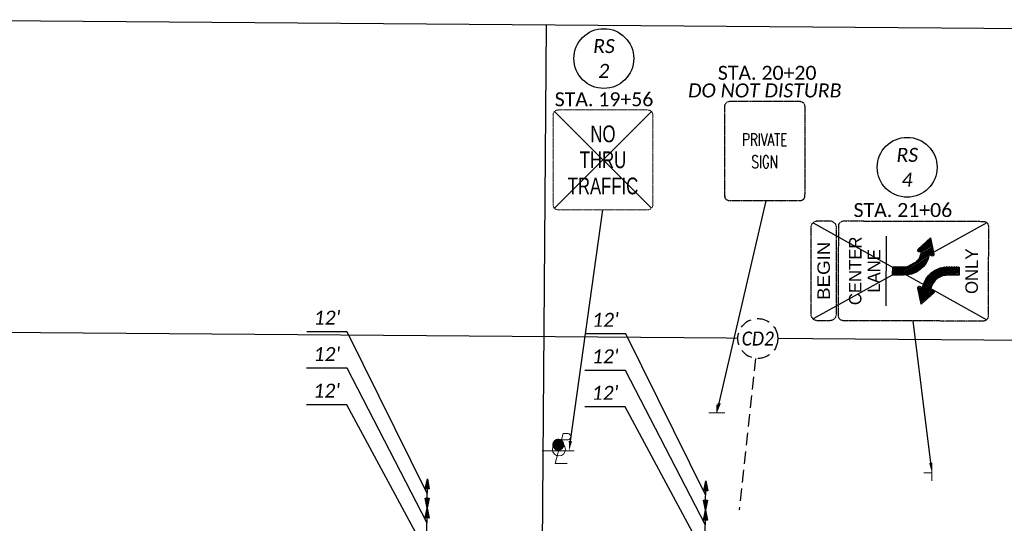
# Model space of a CAD drawing. Header units: feet. Extents: x 2241205 to 2250852, y 595253 to 597159.
# Tile 10 of 32: x 2245097 to 2245492, y 596247 to 596449. Entities that reach past the tile are written whole.
import ezdxf
from ezdxf import colors
from ezdxf.entities.mleader import LeaderData, LeaderLine
from ezdxf.enums import TextEntityAlignment as Align
from ezdxf.math import Vec2, Vec3

# ---------------------------------------------------------------- set-up
doc = ezdxf.new("R2010")
doc.units = ezdxf.units.FT
doc.header["$MEASUREMENT"] = 0
doc.set_wipeout_variables(frame=1)
doc.linetypes.add('DASHED2', pattern=[0.375, 0.25, -0.125])
doc.linetypes.add('HIDDEN2', pattern=[0.1875, 0.125, -0.0625])
for name, color, linetype in [('MT_P_Edge_Line', 7, 'Continuous'), ('PM_P_Text', 7, 'Continuous'), ('SN_P_Signs', 120, 'Continuous'), ('SN_P_Text', 7, 'Continuous'), ('SN_X_Private', 40, 'Continuous'), ('SN_X_Public', 3, 'Continuous'), ('SN_X_Text', 7, 'Continuous'), ('TX_P_20', 7, 'Continuous'), ('UT_X_Electric_Cells', 1, 'Continuous'), ('UT_X_Misc_Cells', 7, 'Continuous')]:
    doc.layers.add(name, color=color, linetype=linetype)
doc.layers.add('SC_Scratch1', color=7, linetype='Continuous', plot=False)
doc.styles.add('P_Slanted_Normal', font='calibrii.ttf', dxfattribs={"height": 0.14})
doc.styles.add('SIGN', font='SIMPLEX', dxfattribs={"width": 0.8})
doc.styles.get("Standard").update_dxf_attribs({"font": 'arial.ttf'})
doc.styles.add('Straight-Normal', font='font30.shx', dxfattribs={"height": 0.14})
doc.styles.add('X_Straight_Normal', font='calibril.ttf', dxfattribs={"height": 0.14})

# ---------------------------------------------------------------- blocks, each defined once
blk = doc.blocks.new('Dim1')
h = blk.add_hatch(color=4)
h.dxf.hatch_style = 1
h.paths.add_polyline_path([(0, 0), (-1, -0.2), (-1, 0.2)])
at = {"color": 4}
blk.add_lwpolyline([(0, 0), (-1, -0.2), (-1, 0.2), (0, 0)], dxfattribs=at)
blk = doc.blocks.new('SGN1P')
at = {"layer": 'SN_X_Public', "color": 3, "linetype": 'Continuous', "lineweight": 0}
for p, q in [((0, 0), (-0.08, 0)), ((0, 0.08), (0, -0.08))]:
    blk.add_line(p, q, dxfattribs=at)
blk = doc.blocks.new('*U1255')
blk.add_wipeout([(-0.1997, 0.0155), (-0.198, 0.0303), (-0.1947, 0.0469), (-0.1909, 0.0608), (-0.1857, 0.0751), (-0.1793, 0.0894), (-0.1719, 0.1029), (-0.164, 0.1151), (-0.1565, 0.1251), (-0.1479, 0.1352), (-0.1378, 0.1455), (-0.1257, 0.156), (-0.1151, 0.164), (-0.1059, 0.1701), (-0.0948, 0.1766), (-0.0831, 0.1824), (-0.0703, 0.1877), (-0.0561, 0.1924), (-0.0388, 0.1966), (-0.024, 0.199), (-0.0083, 0.2003), (0.0001, 0.2004), (0.0146, 0.1999), (0.0292, 0.1983), (0.0463, 0.195), (0.0605, 0.1911), (0.0744, 0.1861), (0.0909, 0.1787), (0.103, 0.172), (0.114, 0.1649), (0.1256, 0.1562), (0.1362, 0.147), (0.1458, 0.1375), (0.1539, 0.1284), (0.1609, 0.1196), (0.1697, 0.1068), (0.1767, 0.0946), (0.1829, 0.0821), (0.1881, 0.0692), (0.192, 0.0577), (0.1952, 0.0456), (0.1973, 0.0356), (0.1989, 0.0251), (0.2001, 0.0121), (0.2004, 0.0001), (0.2, -0.0131), (0.1986, -0.027), (0.1964, -0.0398), (0.1938, -0.0512), (0.1905, -0.0622), (0.1866, -0.0732), (0.1827, -0.0823), (0.1766, -0.0948), (0.1706, -0.1052), (0.1642, -0.1148), (0.1556, -0.1263), (0.1479, -0.1352), (0.1418, -0.1416), (0.1328, -0.1501), (0.1263, -0.1555), (0.1156, -0.1637), (0.1014, -0.1728), (0.0864, -0.1808), (0.0755, -0.1856), (0.063, -0.1902), (0.0467, -0.1948), (0.0381, -0.1967), (0.0258, -0.1986), (0.0166, -0.1996), (0.0072, -0.2002), (0.0001, -0.2003), (-0.0041, -0.2003), (-0.0117, -0.2), (-0.0185, -0.1994), (-0.0265, -0.1985), (-0.0345, -0.1973), (-0.043, -0.1956), (-0.0517, -0.1935), (-0.0618, -0.1905), (-0.0772, -0.1848), (-0.0903, -0.1788), (-0.1008, -0.1731), (-0.1126, -0.1657), (-0.122, -0.1588), (-0.1333, -0.1495), (-0.1461, -0.137), (-0.1552, -0.1266), (-0.1647, -0.114), (-0.1711, -0.1041), (-0.1779, -0.0919), (-0.1841, -0.0788), (-0.1895, -0.0649), (-0.1941, -0.0495), (-0.197, -0.0363), (-0.1991, -0.0222), (-0.2001, -0.0099), (-0.2003, 0.0001)])
at = {"linetype": 'HIDDEN2', "flags": 128}
blk.add_lwpolyline([(-0.0216, -0.1988), (-0.1861, -1.7153)], dxfattribs=at)
at = {"linetype": 'HIDDEN2'}
blk.add_circle((0, 0), 0.2, dxfattribs=at)
at = {"style": 'P_Slanted_Normal', "width": 0.9, "flags": 8}
blk.add_attdef('ITEMTYPE', text='', height=0.14, dxfattribs=at).set_placement((0, 0), align=Align.MIDDLE_CENTER)
blk = doc.blocks.new('PLP')
at = {"layer": 'UT_X_Misc_Cells', "color": 1, "linetype": 'Continuous', "lineweight": 0}
for p, q in [((0.0428, 0.16), (0.0853, 0.16)), ((0.0257, 0.0963), (0.0853, 0.0963))]:
    blk.add_line(p, q, dxfattribs=at)
at = {"layer": 'UT_X_Misc_Cells', "color": 1, "linetype": 'Continuous', "lineweight": 0, "flags": 128}
blk.add_lwpolyline([(0.0428, 0.16), (-0.0375, -0.14), (0.0825, -0.14)], dxfattribs=at)
at = {"layer": 'UT_X_Misc_Cells', "color": 1, "linetype": 'Continuous', "lineweight": 0}
blk.add_circle((0, 0), 0.065, dxfattribs=at)
at = {"layer": 'UT_X_Misc_Cells', "color": 1, "linetype": 'Continuous', "lineweight": 0, "extrusion": (0, 0, -1)}
blk.add_arc((-0.086, 0.1281), 0.0319, 88.8767, 271.1233, dxfattribs=at)
blk = doc.blocks.new('*U1250', base_point=(2245313.64, 596276.814, 1032.627))
at = {"xscale": 19.99959155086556, "yscale": 19.99959155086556, "zscale": 19.99959155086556}
blk.add_blockref('PLP', (2245313.64, 596276.814, 1032.627), dxfattribs=at)
blk = doc.blocks.new('A$C9d9b3fc4')
at = {"layer": 'SN_X_Public', "linetype": 'Continuous'}
h = blk.add_hatch(color=3, dxfattribs=at)
h.dxf.hatch_style = 1
edge = h.paths.add_edge_path()
edge.add_arc((0, 2.49), 2.42, 89.9933, 449.9933)
at = {"layer": 'SN_X_Public', "color": 3, "linetype": 'Continuous', "lineweight": 0}
for p, q in [((6.4, 0), (-6.4, 0)), ((0, 0), (0, 3.2))]:
    blk.add_line(p, q, dxfattribs=at)
blk = doc.blocks.new('A$Ce4765d7d')
at = {"layer": 'SN_X_Private', "linetype": 'HIDDEN2'}
blk.add_rational_spline([(17.89, -31.79), (19.89, -31.79), (19.89, -29.79), (19.89, -15.8), (19.89, -1.82), (19.89, 0.18), (17.89, 0.18), (-0.09, 0.18), (-18.07, 0.18), (-20.07, 0.18), (-20.07, -1.82), (-20.07, -15.8), (-20.07, -29.79), (-20.07, -31.79), (-18.07, -31.79), (-0.09, -31.79), (17.89, -31.79)], [1, 0.707106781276, 1, 1, 1, 0.707106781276, 1, 1, 1, 0.707106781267, 1, 1, 1, 0.707106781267, 1, 1, 1], degree=2, knots=[0, 0, 0, 1.570796, 1.570796, 2.570796, 2.570796, 4.141593, 4.141593, 5.141593, 5.141593, 6.712389, 6.712389, 7.712389, 7.712389, 9.283185, 9.283185, 10.283185, 10.283185, 10.283185], dxfattribs=at)
at = {"layer": 'SN_X_Private', "style": 'SIGN', "width": 0.7}
for s, p in [('PRIVATE', (2.01, -15.78)), ('SIGN', (-6.86, -15.78))]:
    blk.add_text(s, height=5, rotation=270, dxfattribs=at).set_placement(p, align=Align.CENTER)
blk = doc.blocks.new('A$Ca7347bbb')
at = {"layer": 'SN_X_Public', "linetype": 'HIDDEN2', "lineweight": 13}
for p, q in [((-18, 40), (18, 40)), ((-20, 2), (-20, 38)), ((20, 38), (20, 2)), ((-20, 2), (-20, 2)), ((18, 0), (-18, 0))]:
    blk.add_line(p, q, dxfattribs=at)
for centre, major_axis, start_param, end_param in [((-18, 38), (-1.41, 1.41), -0.785398, 0.785398), ((18, 38), (1.41, 1.41), 5.497787, 7.068583), ((-18, 2), (1.41, 1.41), 2.356194, 3.926991), ((18, 2), (-1.41, 1.41), 2.356194, 3.926991)]:
    blk.add_ellipse(centre, major_axis=major_axis, ratio=1, start_param=start_param, end_param=end_param, dxfattribs=at)
at = {"layer": 'SN_X_Public', "linetype": 'Continuous', "lineweight": 13, "style": 'Straight-Normal'}
for s, width, p in [('NO', 0.746767, (0, 30.43)), ('THRU', 0.747761, (0, 20.03)), ('TRAFFIC', 0.747761, (0, 9.55))]:
    blk.add_text(s, height=6.7, dxfattribs=dict(at, width=width)).set_placement(p, align=Align.MIDDLE_CENTER)
blk = doc.blocks.new('A$Cd8c6e207')
at = {"layer": 'SN_X_Public', "linetype": 'Continuous'}
for p, q in [((-40.87, -13.89), (-40.79, 14.13)), ((-22.8, 11.89), (-28.29, 8.47)), ((-22.92, 12.44), (-26.95, 9.92)), ((-23.03, 12.99), (-24.7, 11.94)), ((-22.02, 8.08), (-28.58, 3.98)), ((-22.69, 11.35), (-28.12, 7.96)), ((-22.13, 8.62), (-27.74, 5.12)), ((-22.58, 10.8), (-27.43, 7.78)), ((-22.25, 9.17), (-27.31, 6)), ((-22.36, 9.71), (-27.05, 6.78)), ((-22.47, 10.26), (-26.9, 7.49)), ((-23.71, 6.41), (-36.48, -1.58)), ((-23.89, 5.68), (-35.5, -1.58)), ((-24.16, 4.89), (-34.52, -1.58)), ((-24.53, 4.05), (-33.55, -1.59)), ((-21.91, 7.53), (-23.42, 6.59)), ((-21.8, 6.98), (-22.93, 6.28)), ((-22, 6.24), (-22.16, 6.14)), ((-33.1, 1.77), (-38.33, -1.5)), ((-36.07, 1.76), (-38.33, 0.35)), ((-34.11, 1.75), (-38.33, -0.88)), ((-35.09, 1.75), (-38.33, -0.27)), ((-37.05, 1.76), (-38.32, 0.97)), ((-38.03, 1.76), (-38.32, 1.58)), ((-31.72, 2.02), (-37.46, -1.57)), ((-25.07, 3.1), (-32.46, -1.53)), ((-25.91, 1.95), (-31.06, -1.27)), ((-13.49, 1.71), (-26.29, -6.28)), ((-14.47, 1.71), (-26.1, -5.55)), ((-15.45, 1.71), (-25.84, -4.77)), ((-16.43, 1.72), (-25.47, -3.93)), ((-17.51, 1.66), (-24.93, -2.98)), ((-18.91, 1.4), (-24.09, -1.83)), ((-12.51, 1.71), (-18.25, -1.88)), ((-11.66, 1.62), (-16.87, -1.63)), ((-11.66, 1.01), (-15.86, -1.62)), ((-11.66, 0.39), (-14.88, -1.62)), ((-21.43, -3.87), (-27.97, -7.95)), ((-11.66, -0.23), (-13.9, -1.62)), ((-11.67, -0.84), (-12.92, -1.63)), ((-11.67, -1.46), (-11.94, -1.63)), ((-27.05, -6.15), (-28.19, -6.86)), ((-26.56, -6.46), (-28.08, -7.4)), ((-27.79, -6), (-28.02, -6.14)), ((-22.25, -5), (-27.85, -8.5)), ((-22.69, -5.88), (-27.74, -9.04)), ((-22.94, -6.66), (-27.63, -9.59)), ((-23.09, -7.37), (-27.52, -10.13)), ((-22.55, -7.64), (-27.41, -10.68)), ((-21.87, -7.83), (-27.3, -11.22)), ((-21.7, -8.34), (-27.18, -11.77)), ((-23.07, -9.81), (-27.07, -12.32)), ((-25.32, -11.83), (-26.96, -12.86))]:
    blk.add_line(p, q, dxfattribs=at)
at = {"layer": 'SN_X_Public', "linetype": 'HIDDEN2', "flags": 128}
blk.add_lwpolyline([(-57.94, 20.17), (-1.94, 20.01, -0.414214), (0.05, 18), (-0.05, -18, -0.414208), (-2.06, -19.99), (-58.06, -19.83, -0.414214), (-60.05, -17.82), (-59.95, 18.18, -0.414214)], format="xyb", close=True, dxfattribs=at)
at = {"layer": 'SN_X_Public', "flags": 128}
for points in [[(-38.33, -1.57), (-38.32, 1.76), (-33.58, 1.75, 0.183573), (-29.07, 3.48, 0.183328), (-26.86, 7.77), (-27.84, 7.78, -0.572375), (-28.07, 8.91), (-23.11, 13.37), (-21.77, 6.87, -0.649183), (-22.78, 6.19), (-23.64, 6.72, -0.372691), (-33.98, -1.58)], [(-11.66, 1.7), (-11.67, -1.63), (-16.41, -1.62, 0.183573), (-20.92, -3.35, 0.183328), (-23.13, -7.64), (-22.15, -7.64, -0.572375), (-21.92, -8.78), (-26.88, -13.24), (-28.22, -6.73, -0.649183), (-27.21, -6.05), (-26.35, -6.59, -0.372691), (-16.01, 1.72)]]:
    blk.add_lwpolyline(points, format="xyb", close=True, dxfattribs=at)
at = {"layer": 'SN_X_Public', "linetype": 'Continuous', "style": 'Straight-Normal'}
for s, p in [('CENTER', (-53.33, 0.16)), ('LANE', (-45.83, 0.14)), ('ONLY', (-6.67, 0.02))]:
    blk.add_text(s, height=5, rotation=89.8294, dxfattribs=at).set_placement(p, align=Align.MIDDLE_CENTER)
blk = doc.blocks.new('A$C37bf4345')
at = {"layer": 'SN_X_Public', "linetype": 'HIDDEN2', "flags": 128}
blk.add_lwpolyline([(-7.5, 20), (-2.5, 20, -0.414214), (0, 17.5), (0, -17.5, -0.414214), (-2.5, -20), (-7.5, -20, -0.414214), (-10, -17.5), (-10, 17.5, -0.414214)], format="xyb", close=True, dxfattribs=at)
at = {"layer": 'SN_X_Public', "linetype": 'Continuous', "lineweight": 13, "style": 'Straight-Normal', "width": 1.12}
blk.add_text('BEGIN', height=5, rotation=90, dxfattribs=at).set_placement((-5, 0), align=Align.MIDDLE_CENTER)

msp = doc.modelspace()

# ---------------------------------------------------------------- linework, layer by layer
at = {"layer": 'MT_P_Edge_Line', "color": 95, "linetype": 'Continuous'}
for p, q in [((2245228.81, 596323.98), (2245212.53, 596323.98)), ((2245260.85, 596259.19), (2245228.81, 596323.98)), ((2245340.39, 596323.1), (2245324.12, 596323.1)), ((2245372.44, 596258.31), (2245340.39, 596323.1)), ((2245228.73, 596309.35), (2245212.45, 596309.35)), ((2245260.76, 596247.32), (2245228.73, 596309.35)), ((2245340.31, 596308.47), (2245324.04, 596308.47)), ((2245372.34, 596246.44), (2245340.31, 596308.47)), ((2245228.65, 596294.72), (2245212.38, 596294.72)), ((2245260.66, 596235.19), (2245228.65, 596294.72)), ((2245340.23, 596293.84), (2245323.96, 596293.84)), ((2245372.24, 596234.31), (2245340.23, 596293.84)), ((2245260.81, 596253.32), (2245260.9, 596265.07)), ((2245372.39, 596252.44), (2245372.49, 596264.19)), ((2245260.71, 596241.32), (2245260.81, 596253.32)), ((2245372.29, 596240.44), (2245372.39, 596252.44))]:
    msp.add_line(p, q, dxfattribs=at)
at = {"layer": 'SC_Scratch1'}
for p, q in [((2246108.52, 596440.64), (2244508.57, 596453.25)), ((2245308.54, 596446.95), (2245305.39, 596046.96)), ((2246107.53, 596315.64), (2244507.58, 596328.26))]:
    msp.add_line(p, q, dxfattribs=at)
at = {"layer": 'SN_P_Signs', "color": 1, "flags": 128}
for points in [[(2245311.86, 596412.3), (2245350.69, 596373.47)], [(2245350.69, 596412.3), (2245311.86, 596373.47)], [(2245415.46, 596367.68), (2245485.08, 596328.83)], [(2245485.19, 596367.65), (2245415.46, 596329.15)]]:
    msp.add_lwpolyline(points, dxfattribs=at)

# ---------------------------------------------------------------- block references
at = {"layer": 'MT_P_Edge_Line', "color": 95}
for p, xscale, yscale, zscale, rotation in [((2245260.9, 596265.07), 3.999999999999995, 3.999999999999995, 3.999999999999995, 89.54826456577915), ((2245372.49, 596264.19), 3.999999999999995, 3.999999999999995, 3.999999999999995, 89.54826456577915), ((2245260.81, 596253.32), 3.999999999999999, 3.999999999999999, 3.999999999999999, 269.5482645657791), ((2245372.39, 596252.44), 3.999999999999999, 3.999999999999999, 3.999999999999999, 269.5482645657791), ((2245260.81, 596253.32), 3.999999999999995, 3.999999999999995, 3.999999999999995, 89.54826456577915), ((2245372.39, 596252.44), 3.999999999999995, 3.999999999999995, 3.999999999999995, 89.54826456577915)]:
    msp.add_blockref('Dim1', p, dxfattribs=dict(at, xscale=xscale, yscale=yscale, zscale=zscale, rotation=rotation))
at = {"layer": 'SN_X_Public', "color": 1, "rotation": 90}
msp.add_blockref('A$Ce4765d7d', (2245380.33, 596396.49), dxfattribs=at)
at = {"layer": 'SN_X_Public', "color": 1}
for name, p in [('A$Ca7347bbb', (2245331.28, 596372.89)), ('A$C9d9b3fc4', (2245313.36, 596276.21))]:
    msp.add_blockref(name, p, dxfattribs=at)
at = {"layer": 'SN_X_Public'}
for name, p in [('A$C37bf4345', (2245424.72, 596348.42)), ('A$Cd8c6e207', (2245485.72, 596348.24))]:
    msp.add_blockref(name, p, dxfattribs=at)
at = {"layer": 'SN_X_Public', "xscale": 40, "yscale": 40, "zscale": 40, "rotation": 270}
msp.add_blockref('SGN1P', (2245376.96, 596291.47), dxfattribs=at)
at = {"layer": 'SN_X_Public', "xscale": 40, "yscale": 40, "zscale": 40}
msp.add_blockref('SGN1P', (2245463.15, 596267.46), dxfattribs=at)
at = {"layer": 'UT_X_Electric_Cells', "xscale": 2, "yscale": 2, "zscale": 2}
msp.add_blockref('*U1250', (2245313.64, 596276.81, 1032.63), dxfattribs=at)

# ---------------------------------------------------------------- texts
at = {"layer": 'MT_P_Edge_Line', "color": 7, "char_height": 5.6, "attachment_point": 5, "style": 'P_Slanted_Normal'}
for insert in [(2245220.67, 596329.65), (2245332.26, 596328.77), (2245220.59, 596315.02), (2245332.18, 596314.14), (2245220.51, 596300.38), (2245332.1, 596299.5)]:
    msp.add_mtext("\\A1;12'", dxfattribs=dict(at, insert=insert))
at = {"layer": 'SN_P_Text', "insert": (2245396.13, 596420.7), "char_height": 5.6, "attachment_point": 5, "style": 'P_Slanted_Normal'}
msp.add_mtext('\\A1;DO NOT DISTURB', dxfattribs=at)
at = {"layer": 'SN_X_Text', "char_height": 5.6, "attachment_point": 5, "style": 'X_Straight_Normal'}
for s, insert in [('\\A1;STA. 20+20', (2245397.08, 596427.76)), ('\\A1;STA. 19+56', (2245331.7, 596417.15)), ('\\A1;STA. 21+06', (2245451.48, 596372.75))]:
    msp.add_mtext(s, dxfattribs=dict(at, insert=insert))

# ---------------------------------------------------------------- leaders
at = {"layer": 'SN_X_Text', "linetype": 'Continuous'}
ml = msp.add_multileader_mtext('Standard', dxfattribs=at)
ml.set_content('', color=256)
ml.set_leader_properties()
ml.build(insert=Vec2(0, 0))
ml.multileader.update_dxf_attribs({"text_right_attachment_type": 6, "dogleg_length": 0, "scale": 40})
ctx = ml.context
ctx.base_point, ctx.scale, ctx.char_height, ctx.landing_gap_size, ctx.plane_origin = Vec3(2245331.28, 596372.89), 40, 0.18, 0.09, Vec3(2245237.49, 596233.35)
ctx.right_attachment = 6
notes = []
notes.append((ctx, [(0, (1, 1, 0), (2245331.28, 596372.89), (1, 0), 0, [(0, [(2245317.67, 596276.21)], 0, [])])]))
ctx.mtext.insert, ctx.mtext.flow_direction = Vec3(2245331.37, 596372.98), 5
ml = msp.add_multileader_mtext('Standard', dxfattribs=at)
ml.set_content('', color=256)
ml.set_leader_properties()
ml.build(insert=Vec2(0, 0))
ml.multileader.update_dxf_attribs({"text_right_attachment_type": 6, "dogleg_length": 0, "scale": 40})
ctx = ml.context
ctx.base_point, ctx.scale, ctx.char_height, ctx.landing_gap_size, ctx.plane_origin = Vec3(2245396.65, 596376.42), 40, 0.18, 0.09, Vec3(2245301.03, 596247.07)
ctx.right_attachment = 6
notes.append((ctx, [(0, (1, 1, 0), (2245396.65, 596376.42), (1, 0), 0, [(0, [(2245376.96, 596291.47)], 0, [])])]))
ctx.mtext.insert, ctx.mtext.flow_direction = Vec3(2245396.74, 596376.51), 5
ml = msp.add_multileader_mtext('Standard', dxfattribs=at)
ml.set_content('', color=256)
ml.set_leader_properties()
ml.build(insert=Vec2(0, 0))
ml.multileader.update_dxf_attribs({"text_right_attachment_type": 6, "dogleg_length": 0, "scale": 40})
ctx = ml.context
ctx.base_point, ctx.scale, ctx.char_height, ctx.landing_gap_size, ctx.plane_origin = Vec3(2245455.48, 596328.42), 40, 0.18, 0.09, Vec3(2245379.95, 596223.02)
ctx.right_attachment, ctx.text_align_type = 6, 2
notes.append((ctx, [(1, (1, 1, 0), (2245455.66, 596328.33), (-1, 0), 0, [(0, [(2245463.15, 596267.46)], 0, [])])]))
ctx.mtext.insert, ctx.mtext.alignment, ctx.mtext.flow_direction = Vec3(2245455.57, 596328.51), 3, 5
at = {"layer": 'TX_P_20'}
ml = msp.add_multileader_mtext('Standard', dxfattribs=at)
ml.set_content('EXISTING PAVEMENT MARKINGS ', color=256, style='P_Slanted_Normal')
ml.set_leader_properties()
ml.build(insert=Vec2(0, 0))
ml.multileader.update_dxf_attribs({"dogleg_length": 0.215, "arrow_head_size": 7.2, "scale": 40})
ctx = ml.context
ctx.base_point, ctx.scale, ctx.char_height, ctx.arrow_head_size, ctx.landing_gap_size, ctx.plane_origin, ctx.plane_x_axis, ctx.plane_y_axis = Vec3(2244625.09, 596391.55), 40, 5.6, 7.2, 3.6, Vec3(2244713.53, 596055.62), Vec3(0.999969, -0.007884), Vec3(0.007884, 0.999969)
notes.append((ctx, [(0, (1, 1, 0), (2244616.48, 596391.62), (0.999969, -0.007884), 8.6, [(0, [(2244584.92, 596258.59), (2244603.19, 596246.36)], 0, [])])]))
ctx.mtext.insert, ctx.mtext.text_direction, ctx.mtext.rotation, ctx.mtext.width, ctx.mtext.defined_height, ctx.mtext.flow_direction = Vec3(2244628.71, 596394.37), Vec3(0.999969, -0.007884), 6.275301, 104.6265, 5.78, 5
ml = msp.add_multileader_mtext('Standard', dxfattribs=at)
ml.set_content('{\\fOHDOTSymbols|b0|i1|c186|p2;\\H1.08333x;\ue0a4} R/W & CONST. \\PHIGHLAND ROAD', color=256, style='P_Slanted_Normal')
ml.set_leader_properties()
ml.build(insert=Vec2(0, 0))
ml.multileader.update_dxf_attribs({"dogleg_length": 0.36, "arrow_head_size": 7.2, "scale": 40})
ctx = ml.context
ctx.base_point, ctx.scale, ctx.char_height, ctx.arrow_head_size, ctx.landing_gap_size, ctx.plane_origin, ctx.plane_x_axis, ctx.plane_y_axis = Vec3(2245551.26, 596295.21), 40, 5.6, 7.2, 3.6, Vec3(2245389, 596292.69), Vec3(0.999969, -0.007884), Vec3(0.007884, 0.999969)
ctx.text_align_type = 2
notes.append((ctx, [(1, (1, 1, 0), (2245628.34, 596294.6), (-0.999969, 0.007884), 8.6, [(0, [(2245646.35, 596244.28)], 0, [])])]))
ctx.mtext.insert, ctx.mtext.text_direction, ctx.mtext.rotation, ctx.mtext.width, ctx.mtext.defined_height, ctx.mtext.alignment, ctx.mtext.flow_direction = Vec3(2245616.16, 596297.54), Vec3(0.999969, -0.007884), 6.275301, 92.3855, 15.89, 3, 5
for ctx, leaders in notes:
    for number, flags, end, landing, length, lines in leaders:
        leader = LeaderData()
        leader.index, (leader.has_last_leader_line, leader.has_dogleg_vector, leader.attachment_direction) = number, flags
        leader.last_leader_point, leader.dogleg_vector, leader.dogleg_length = Vec3(end), Vec3(landing), length
        for number, points, colour, breaks in lines:
            line = LeaderLine()
            line.index, line.vertices, line.color, line.breaks = number, Vec3.list(points), colors.encode_raw_color(colour), breaks
            leader.lines.append(line)
        ctx.leaders.append(leader)

# ---------------------------------------------------------------- next in the draw order: block references
at = {"layer": 'PM_P_Text', "color": 1, "linetype": 'DASHED2'}
ref = msp.add_blockref('*U1255', (2245393.33, 596321.27), dxfattribs=dict(at, xscale=40, yscale=40, zscale=40))
ref.add_attrib('ITEMTYPE', 'CD2', dxfattribs={"layer": '0', "height": 5.6, "style": 'P_Slanted_Normal', "width": 0.9}).set_placement((2245393.33, 596321.27), align=Align.MIDDLE_CENTER)

# ---------------------------------------------------------------- next in the draw order: wipeouts: each hides what was drawn before it
for points in [[(2245319.69, 596434.44), (2245319.79, 596435.33), (2245319.98, 596436.32), (2245320.21, 596437.15), (2245320.52, 596438), (2245320.91, 596438.86), (2245321.35, 596439.66), (2245321.82, 596440.38), (2245322.26, 596440.98), (2245322.78, 596441.59), (2245323.38, 596442.2), (2245324.1, 596442.83), (2245324.73, 596443.31), (2245325.28, 596443.67), (2245325.95, 596444.05), (2245326.65, 596444.4), (2245327.41, 596444.72), (2245328.26, 596445), (2245329.29, 596445.25), (2245330.17, 596445.39), (2245331.11, 596445.47), (2245331.61, 596445.48), (2245332.47, 596445.45), (2245333.35, 596445.35), (2245334.36, 596445.16), (2245335.21, 596444.92), (2245336.04, 596444.63), (2245337.02, 596444.18), (2245337.75, 596443.78), (2245338.41, 596443.36), (2245339.1, 596442.84), (2245339.73, 596442.29), (2245340.3, 596441.73), (2245340.79, 596441.18), (2245341.2, 596440.66), (2245341.73, 596439.89), (2245342.15, 596439.16), (2245342.52, 596438.42), (2245342.83, 596437.65), (2245343.06, 596436.96), (2245343.25, 596436.24), (2245343.37, 596435.64), (2245343.47, 596435.02), (2245343.54, 596434.24), (2245343.56, 596433.52), (2245343.54, 596432.74), (2245343.45, 596431.91), (2245343.32, 596431.14), (2245343.16, 596430.47), (2245342.97, 596429.81), (2245342.73, 596429.15), (2245342.51, 596428.61), (2245342.14, 596427.86), (2245341.78, 596427.24), (2245341.4, 596426.67), (2245340.89, 596425.99), (2245340.43, 596425.45), (2245340.06, 596425.07), (2245339.53, 596424.57), (2245339.14, 596424.24), (2245338.5, 596423.76), (2245337.65, 596423.21), (2245336.76, 596422.73), (2245336.11, 596422.45), (2245335.36, 596422.17), (2245334.39, 596421.9), (2245333.87, 596421.78), (2245333.14, 596421.67), (2245332.59, 596421.61), (2245332.03, 596421.58), (2245331.61, 596421.57), (2245331.36, 596421.57), (2245330.9, 596421.59), (2245330.5, 596421.62), (2245330.02, 596421.67), (2245329.54, 596421.75), (2245329.04, 596421.85), (2245328.52, 596421.97), (2245327.92, 596422.15), (2245327, 596422.49), (2245326.22, 596422.85), (2245325.59, 596423.19), (2245324.89, 596423.64), (2245324.32, 596424.04), (2245323.65, 596424.6), (2245322.89, 596425.34), (2245322.34, 596425.97), (2245321.78, 596426.72), (2245321.39, 596427.31), (2245320.99, 596428.03), (2245320.62, 596428.82), (2245320.3, 596429.65), (2245320.02, 596430.57), (2245319.85, 596431.36), (2245319.73, 596432.19), (2245319.67, 596432.93), (2245319.65, 596433.52)], [(2245441.27, 596390.83), (2245441.37, 596391.72), (2245441.56, 596392.71), (2245441.79, 596393.54), (2245442.1, 596394.39), (2245442.49, 596395.24), (2245442.92, 596396.05), (2245443.39, 596396.77), (2245443.84, 596397.37), (2245444.36, 596397.98), (2245444.96, 596398.59), (2245445.68, 596399.22), (2245446.31, 596399.69), (2245446.86, 596400.06), (2245447.53, 596400.44), (2245448.22, 596400.79), (2245448.99, 596401.11), (2245449.84, 596401.39), (2245450.87, 596401.64), (2245451.75, 596401.78), (2245452.69, 596401.86), (2245453.19, 596401.87), (2245454.05, 596401.84), (2245454.93, 596401.74), (2245455.94, 596401.54), (2245456.79, 596401.31), (2245457.62, 596401.01), (2245458.6, 596400.57), (2245459.32, 596400.17), (2245459.99, 596399.75), (2245460.68, 596399.23), (2245461.31, 596398.68), (2245461.88, 596398.11), (2245462.37, 596397.57), (2245462.78, 596397.04), (2245463.3, 596396.28), (2245463.73, 596395.55), (2245464.09, 596394.8), (2245464.41, 596394.04), (2245464.64, 596393.35), (2245464.83, 596392.63), (2245464.95, 596392.03), (2245465.05, 596391.41), (2245465.12, 596390.63), (2245465.14, 596389.91), (2245465.12, 596389.12), (2245465.03, 596388.3), (2245464.9, 596387.53), (2245464.74, 596386.85), (2245464.55, 596386.19), (2245464.31, 596385.54), (2245464.08, 596385), (2245463.72, 596384.25), (2245463.36, 596383.63), (2245462.98, 596383.05), (2245462.47, 596382.37), (2245462, 596381.84), (2245461.64, 596381.46), (2245461.1, 596380.95), (2245460.72, 596380.63), (2245460.08, 596380.14), (2245459.23, 596379.6), (2245458.34, 596379.12), (2245457.69, 596378.83), (2245456.94, 596378.56), (2245455.97, 596378.28), (2245455.45, 596378.17), (2245454.72, 596378.05), (2245454.17, 596378), (2245453.61, 596377.96), (2245453.19, 596377.96), (2245452.94, 596377.96), (2245452.48, 596377.98), (2245452.08, 596378.01), (2245451.6, 596378.06), (2245451.12, 596378.14), (2245450.61, 596378.24), (2245450.1, 596378.36), (2245449.5, 596378.54), (2245448.58, 596378.88), (2245447.79, 596379.24), (2245447.17, 596379.58), (2245446.47, 596380.02), (2245445.9, 596380.43), (2245445.23, 596380.99), (2245444.47, 596381.73), (2245443.92, 596382.35), (2245443.35, 596383.11), (2245442.97, 596383.69), (2245442.56, 596384.42), (2245442.19, 596385.21), (2245441.88, 596386.03), (2245441.6, 596386.96), (2245441.43, 596387.74), (2245441.3, 596388.58), (2245441.24, 596389.31), (2245441.23, 596389.91)]]:
    msp.add_wipeout(points).dxf.layer = 'SN_P_Text'

# ---------------------------------------------------------------- next in the draw order: linework, layer by layer
at = {"layer": 'SN_P_Text'}
for centre in [(2245331.61, 596433.52), (2245453.19, 596389.91)]:
    msp.add_circle(centre, 12, dxfattribs=at)

# ---------------------------------------------------------------- next in the draw order: texts
at = {"layer": 'SN_P_Text', "char_height": 5.6, "attachment_point": 5, "style": 'P_Slanted_Normal'}
for s, insert in [('\\A1;RS', (2245331.68, 596438.48)), ('\\A1;2', (2245331.57, 596428.56)), ('\\A1;RS', (2245453.26, 596394.87)), ('\\A1;4', (2245453.15, 596384.95))]:
    msp.add_mtext(s, dxfattribs=dict(at, insert=insert))

doc.saveas('drawing.dxf')
